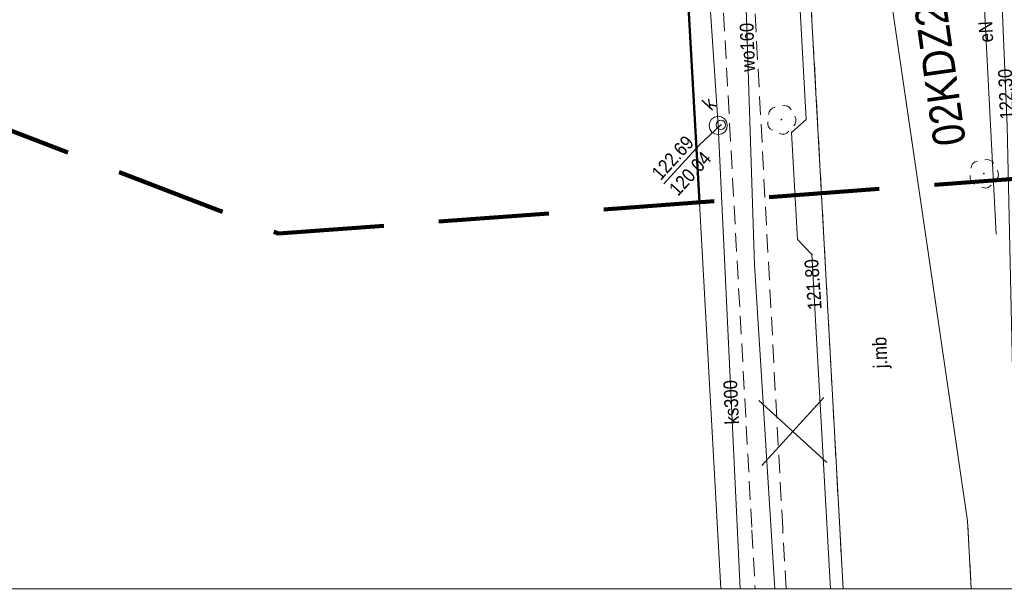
# Model space of a CAD drawing. Header units: metres. Extents: x 0 to 6446955, y 0 to 5658558.
# Tile 15 of 188: x 6441824 to 6441877, y 5653932 to 5653963. Entities that reach past the tile are written whole.
import ezdxf
from ezdxf.enums import TextEntityAlignment as Align

# ---------------------------------------------------------------- set-up
doc = ezdxf.new("R2010")
doc.units = ezdxf.units.M
doc.header["$MEASUREMENT"] = 0
for name, pattern in [('1.0_0.5', [1.5, 1, -0.5]), ('1.5_0.5', [2, 1.5, -0.5]), ('2', [0.9, 0.6, -0.3]), ('219-500', [0]), ('PRZER2-1', [3, 2, -1]), ('PRZER3-1', [4, 3, -1])]:
    doc.linetypes.add(name, pattern=pattern)
doc.layers.get('0').update_dxf_attribs({"color": 2, "linetype": 'CONTINUOUS', "lineweight": 5})
doc.layers.add('1ramki', color=7, linetype='PRZER2-1', lineweight=18)
doc.layers.add('z - MPZT', color=121, linetype='PRZER3-1', lineweight=18)
for name, color, linetype in [('217-kontur klasyfikacyjny', 7, 'CONTINUOUS'), ('218-kontur użytku gruntowego', 7, 'CONTINUOUS'), ('219-działka ewidencyjna', 7, 'CONTINUOUS'), ('chodnik', 7, 'CONTINUOUS'), ('drzewo liściaste', 7, 'CONTINUOUS'), ('jezdnia', 7, 'CONTINUOUS'), ('jezdnia-Atr17', 7, 'CONTINUOUS'), ('komora podziemna', 7, 'CONTINUOUS'), ('krawężnik', 7, 'CONTINUOUS'), ('przewód elektroenergetyczny podziemny', 7, 'CONTINUOUS'), ('przewód elektroenergetyczny podziemny-Atr1', 7, 'CONTINUOUS'), ('przewód gazowy', 7, 'CONTINUOUS'), ('przewód kanalizacyjny', 7, 'CONTINUOUS'), ('przewód kanalizacyjny-Atr1', 7, 'CONTINUOUS'), ('przewód wodociągowy', 7, 'CONTINUOUS'), ('przewód wodociągowy-Atr1', 7, 'CONTINUOUS'), ('rzedna', 7, 'CONTINUOUS'), ('rzedna-Atr2', 7, 'CONTINUOUS'), ('rzedna-Atr3', 7, 'CONTINUOUS'), ('właz do komory lub kanału - okrągły', 7, 'CONTINUOUS'), ('właz do komory lub kanału - okrągły-Atr17', 7, 'CONTINUOUS'), ('Zakres', 7, 'CONTINUOUS')]:
    doc.layers.add(name, color=color, linetype=linetype)
doc.styles.add('MapaZas', font='geodezja.shx', dxfattribs={"width": 0.9})
doc.linetypes.add('OLZ', pattern='A,3,-1,[36,msgB.shx,S=0.008,R=0,X=-0.5,Y=0],3', length=7)

# ---------------------------------------------------------------- blocks, each defined once
blk = doc.blocks.new('US22')
at = {"color": 0, "linetype": 'Continuous', "lineweight": 13}
blk.add_circle((0, 0), 0.25, dxfattribs=at)
blk = doc.blocks.new('PW01')
at = {"linetype": 'Continuous', "lineweight": 13}
h = blk.add_hatch(color=0, dxfattribs=at)
edge = h.paths.add_edge_path()
edge.add_arc((0, 0), 0.045, 0, 360)
blk = doc.blocks.new('OP021')
at = {"linetype": 'Continuous', "lineweight": 13}
h = blk.add_hatch(color=0, dxfattribs=at)
edge = h.paths.add_edge_path()
edge.add_arc((0, 0), 0.05, 0, 360)
at = {"color": 0, "linetype": 'Continuous', "lineweight": 13}
for centre, start, end in [((0, 0.4), 49.272, 130.728), ((-0.38, 0.124), 121.308, 202.548), ((0.38, 0.124), 337.452, 58.692), ((-0.235, -0.324), 193.221, 274.871), ((0.235, -0.324), 265.129, 346.779)]:
    blk.add_arc(centre, 0.4, start, end, dxfattribs=at)

msp = doc.modelspace()

# ---------------------------------------------------------------- linework, layer by layer
at = {"color": 0, "lineweight": 13}
for p, q in [((6441864.282, 5653938.611), (6441867.658, 5653942.299)), ((6441864.282, 5653938.611), (6441867.658, 5653942.299)), ((6441864.282, 5653938.611), (6441867.658, 5653942.299)), ((6441864.282, 5653938.611), (6441867.658, 5653942.299)), ((6441865.97, 5653940.455), (6441864.126, 5653942.143)), ((6441865.97, 5653940.455), (6441864.126, 5653942.143)), ((6441867.814, 5653938.767), (6441865.97, 5653940.455)), ((6441867.814, 5653938.767), (6441865.97, 5653940.455))]:
    msp.add_line(p, q, dxfattribs=at)
at = {"layer": '1ramki', "color": 0, "linetype": 'Continuous', "lineweight": 18, "flags": 128}
msp.add_lwpolyline([(6441510.604, 5654071.913), (6441940.534, 5654071.913), (6441940.63, 5653931.905), (6441510.701, 5653931.905)], close=True, dxfattribs=at)
msp.add_lwpolyline([(6441510.604, 5654071.913), (6441940.534, 5654071.913), (6441940.63, 5653931.905), (6441510.701, 5653931.905)], close=True, dxfattribs=at)
at = {"layer": '217-kontur klasyfikacyjny', "color": 0, "linetype": 'Continuous', "lineweight": 13}
msp.add_line((6441862.065, 5653931.905), (6441859.751, 5653973.497), dxfattribs=at)
at = {"layer": '218-kontur użytku gruntowego', "color": 0, "linetype": 'Continuous', "lineweight": 13}
for p, q in [((6441862.065, 5653931.905), (6441859.751, 5653973.497)), ((6441859.751, 5653973.497), (6441862.065, 5653931.905))]:
    msp.add_line(p, q, dxfattribs=at)
at = {"layer": '219-działka ewidencyjna', "color": 0, "linetype": '219-500', "lineweight": 13}
msp.add_line((6441862.065, 5653931.905), (6441859.751, 5653973.497), dxfattribs=at)
at = {"layer": 'chodnik', "color": 0, "linetype": '1.0_0.5', "lineweight": 13}
for p, q in [((6441862.047, 5653966.202), (6441863.751, 5653935.084)), ((6441865.423, 5653935.193), (6441863.755, 5653966.319)), ((6441863.751, 5653935.084), (6441863.925, 5653931.905)), ((6441865.607, 5653931.905), (6441865.423, 5653935.193))]:
    msp.add_line(p, q, dxfattribs=at)
at = {"layer": 'jezdnia', "color": 0, "linetype": '1.5_0.5', "lineweight": 13}
msp.add_lwpolyline([(6441875.67, 5653931.905), (6441875.463, 5653935.6), (6441870.949, 5653966.403), (6441870.431, 5653976.232), (6441870.234, 5653980.237), (6441870.11, 5653982.249), (6441865.246, 5653981.32), (6441865.968, 5653978.421), (6441866.249, 5653976.388), (6441866.815, 5653966.433), (6441868.523, 5653935.203), (6441868.705, 5653931.905)], dxfattribs=at)
at = {"layer": 'komora podziemna', "color": 0, "linetype": 'Continuous', "lineweight": 13, "flags": 128}
msp.add_lwpolyline([(6441862.263, 5653957.449), (6441862.376, 5653957.291), (6441862.413, 5653957.094), (6441862.386, 5653956.902), (6441862.28, 5653956.742), (6441862.122, 5653956.629), (6441861.933, 5653956.585), (6441861.74, 5653956.626), (6441861.573, 5653956.725), (6441861.46, 5653956.883), (6441861.43, 5653957.072), (6441861.457, 5653957.265), (6441861.556, 5653957.432), (6441861.721, 5653957.538), (6441861.91, 5653957.582), (6441862.096, 5653957.548)], close=True, dxfattribs=at)
at = {"layer": 'krawężnik', "color": 0, "linetype": 'Continuous', "lineweight": 13}
for points in [[(6441853.797, 5653994.582), (6441855.822, 5653991.67), (6441859.386, 5653988.217), (6441862.353, 5653985.446), (6441865.246, 5653981.32), (6441865.968, 5653978.421), (6441866.249, 5653976.388), (6441866.815, 5653966.433), (6441868.523, 5653935.203), (6441868.705, 5653931.905)], [(6441875.67, 5653931.905), (6441875.463, 5653935.6), (6441870.949, 5653966.403), (6441870.431, 5653976.232), (6441870.234, 5653980.237), (6441870.11, 5653982.249), (6441870.665, 5653983.462), (6441872.153, 5653984.066), (6441874.163, 5653984.069), (6441876.166, 5653984.242), (6441877.809, 5653983.727), (6441878.971, 5653982.568), (6441879.53, 5653980.986), (6441879.722, 5653976.946)]]:
    msp.add_lwpolyline(points, dxfattribs=at)
at = {"layer": 'przewód elektroenergetyczny podziemny', "color": 0, "linetype": 'Continuous', "lineweight": 13}
msp.add_lwpolyline([(6441873.049, 5654005.983), (6441874.747, 5654005.838), (6441875.44, 5653991.225), (6441875.744, 5653983.856), (6441876.813, 5653976.138), (6441877.617, 5653957.071), (6441878.105, 5653934.754), (6441878.262, 5653931.905)], dxfattribs=at)
at = {"layer": 'przewód elektroenergetyczny podziemny', "color": 0, "linetype": 'Continuous', "lineweight": 13, "flags": 128}
msp.add_lwpolyline([(6441877.027, 5653951.184), (6441875.432, 5653981.945)], dxfattribs=at)
at = {"layer": 'przewód gazowy', "color": 0, "linetype": 'Continuous', "lineweight": 13}
for p, q in [((6441865.796, 5653973.48), (6441866.702, 5653957.411)), ((6441866.702, 5653957.411), (6441865.899, 5653956.696)), ((6441865.899, 5653956.696), (6441866.225, 5653950.892)), ((6441866.225, 5653950.892), (6441867.011, 5653950.077)), ((6441867.011, 5653950.077), (6441868.025, 5653931.875)), ((6441868.025, 5653931.875), (6441868.024, 5653931.905))]:
    msp.add_line(p, q, dxfattribs=at)
at = {"layer": 'przewód kanalizacyjny', "color": 0, "linetype": 'Continuous', "lineweight": 13, "flags": 128}
msp.add_lwpolyline([(6441861.918, 5653957.087), (6441860.453, 5653978.943)], dxfattribs=at)
at = {"layer": 'przewód kanalizacyjny', "color": 0, "linetype": 'Continuous', "lineweight": 13}
msp.add_lwpolyline([(6441863.104, 5653931.905), (6441861.918, 5653957.087)], dxfattribs=at)
at = {"layer": 'przewód wodociągowy', "color": 0, "linetype": 'Continuous', "lineweight": 13}
for p, q in [((6441863.887, 5653949.508), (6441863.121, 5653973.15)), ((6441865, 5653931.905), (6441863.887, 5653949.508))]:
    msp.add_line(p, q, dxfattribs=at)
at = {"layer": 'rzedna-Atr2', "color": 0, "lineweight": 13, "flags": 128}
msp.add_lwpolyline([(6441862.065, 5653957.114), (6441860.903, 5653956.023), (6441858.962, 5653953.902)], dxfattribs=at)
at = {"layer": 'z - MPZT', "color": 0, "linetype": 'Continuous', "lineweight": 50}
msp.add_lwpolyline([(6441860.896, 5653952.911), (6441859.751, 5653973.497), (6441839.793, 5653972.342), (6441838.813, 5653990.553), (6441786.335, 5653990.619), (6441747.632, 5653989.99), (6441727.603, 5653989.794), (6441636.039, 5653988.592), (6441636.01, 5653991.359), (6441621.429, 5653991.204), (6441612.894, 5653991.182), (6441581.833, 5653991.895), (6441564.38, 5653991.862), (6441551.901, 5653992.049), (6441527.109, 5653991.929)], dxfattribs=at)
at = {"layer": 'Zakres', "color": 221, "linetype": '2', "lineweight": 100, "ltscale": 10, "flags": 128}
msp.add_lwpolyline([(6441936.582, 5653958.55), (6441935.717, 5654034.918), (6441872.503, 5654035.892), (6441809.024, 5654031.333), (6441528.91, 5654030.481), (6441525.825, 5653964.428), (6441801.954, 5653965.105), (6441838.027, 5653951.207)], close=True, dxfattribs=at)

# ---------------------------------------------------------------- block references
at = {"layer": 'drzewo liściaste', "color": 0, "linetype": 'Continuous', "lineweight": 13, "rotation": 47.52228373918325}
for p in [(6441865.351, 5653957.401), (6441876.352, 5653954.474)]:
    msp.add_blockref('OP021', p, dxfattribs=at)
at = {"layer": 'rzedna', "color": 0, "linetype": 'Continuous', "lineweight": 13, "rotation": 47.52228373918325}
for p in [(6441862.065, 5653957.114), (6441867.011, 5653950.077)]:
    msp.add_blockref('PW01', p, dxfattribs=at)
at = {"layer": 'właz do komory lub kanału - okrągły', "color": 0, "linetype": 'Continuous', "lineweight": 13, "rotation": 47.52228373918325}
msp.add_blockref('US22', (6441862.065, 5653957.114), dxfattribs=at)

# ---------------------------------------------------------------- texts
at = {"layer": 'jezdnia-Atr17', "color": 0, "lineweight": 13, "style": 'MapaZas', "width": 0.9}
msp.add_text('j.mb', height=0.75, rotation=92.0523, dxfattribs=at).set_placement((6441870.707, 5653944.741), align=Align.MIDDLE_CENTER)
at = {"layer": 'przewód elektroenergetyczny podziemny-Atr1', "color": 0, "lineweight": 13, "style": 'MapaZas', "width": 0.9}
msp.add_text('eN', height=0.75, rotation=92.9723, dxfattribs=at).set_placement((6441876.458, 5653962.172), align=Align.MIDDLE_CENTER)
at = {"layer": 'przewód kanalizacyjny-Atr1', "color": 0, "lineweight": 13, "style": 'MapaZas', "width": 0.9}
msp.add_text('ks300', height=0.75, rotation=92.6973, dxfattribs=at).set_placement((6441862.623, 5653942.042), align=Align.MIDDLE_CENTER)
at = {"layer": 'przewód wodociągowy-Atr1', "color": 0, "lineweight": 13, "style": 'MapaZas', "width": 0.9}
msp.add_text('wo160', height=0.75, rotation=91.8533, dxfattribs=at).set_placement((6441863.5, 5653961.332), align=Align.MIDDLE_CENTER)
at = {"layer": 'rzedna-Atr2', "color": 0, "lineweight": 13, "style": 'MapaZas', "width": 0.9}
msp.add_text('122.30', height=0.75, rotation=92.4163, dxfattribs=at).set_placement((6441877.61, 5653957.403), align=Align.MIDDLE_LEFT)
msp.add_text('122.69', height=0.75, rotation=47.5223, dxfattribs=at).set_placement((6441858.956, 5653953.908), align=Align.BOTTOM_LEFT)
msp.add_text('121.80', height=0.75, rotation=94.2123, dxfattribs=at).set_placement((6441867.546, 5653947.093))
at = {"layer": 'rzedna-Atr3', "color": 0, "lineweight": 13, "style": 'MapaZas', "width": 0.9}
msp.add_text('120.04', height=0.75, rotation=47.5223, dxfattribs=at).set_placement((6441859.897, 5653953.046), align=Align.BOTTOM_LEFT)
at = {"layer": 'właz do komory lub kanału - okrągły-Atr17', "color": 0, "lineweight": 13, "style": 'MapaZas', "width": 0.9}
msp.add_text('k', height=0.75, rotation=47.5223, dxfattribs=at).set_placement((6441861.552, 5653957.842))
at = {"layer": 'z - MPZT', "color": 0, "linetype": 'OLZ', "lineweight": 35, "style": 'MapaZas', "width": 0.9}
msp.add_text('02KDZ2/2', height=1.75, rotation=98.0684, dxfattribs=at).set_placement((6441873.819, 5653960.686), align=Align.MIDDLE)

doc.saveas('drawing.dxf')
